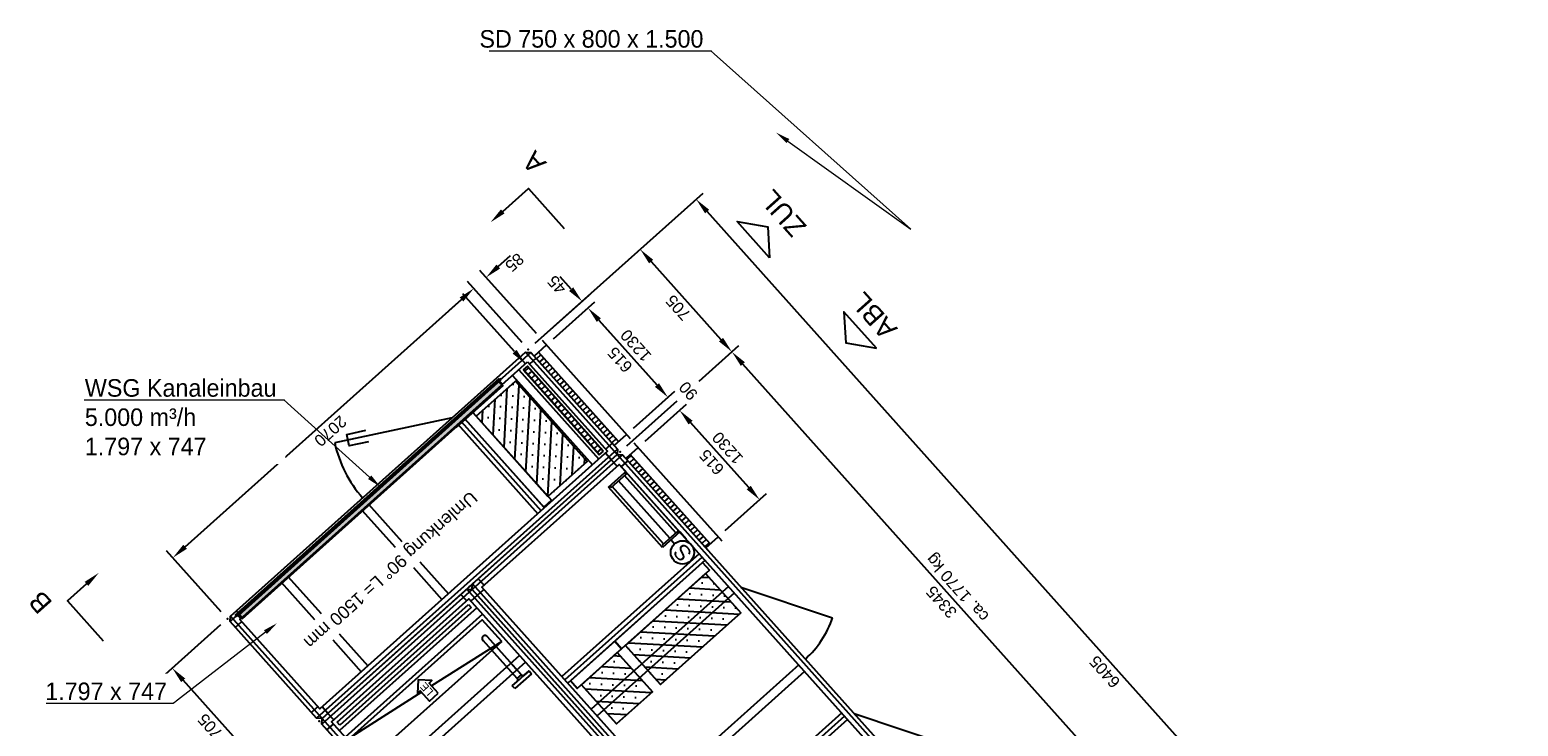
# Model space of a CAD drawing. Header units: millimetres. Extents: x -5775 to 84228, y -103402 to 6925.
# Tile 20 of 42: x 76420 to 84052, y -98218 to -94647. Entities that reach past the tile are written whole.
import ezdxf
from ezdxf import colors
from ezdxf.entities.mleader import LeaderData, LeaderLine
from ezdxf.enums import TextEntityAlignment as Align
from ezdxf.math import Vec2, Vec3

# ---------------------------------------------------------------- set-up
doc = ezdxf.new("R2010")
doc.units = ezdxf.units.MM
doc.header["$LTSCALE"] = 0.4
doc.layers.add('Pi_lü_Beschriftung', color=43, linetype='Continuous', lineweight=18)
doc.layers.add('Pi_lü_zu_ge_00_blau', color=153, linetype='Continuous', lineweight=35)
doc.layers.add('RLT 2', color=253, linetype='Continuous')
doc.styles.add('Arial', font='arial.ttf', dxfattribs={"width": 0.95, "height": 1.8})
doc.styles.add('ROMANS8', font='arial.ttf')

# ---------------------------------------------------------------- blocks, each defined once
blk = doc.blocks.new('RLT2')
at = {"layer": 'RLT 2', "ltscale": 10}
h = blk.add_hatch(dxfattribs=at)
h.set_pattern_fill('SACNCR', color=256, scale=25, angle=221.82324, style=0)
h.set_pattern_definition([(266.823, (102562.147, -107883.577), (59.4398, -3.299), []), (266.823, (102530.78, -107911.65), (59.4398, -3.299), [0, -59.5313])])
h.paths.add_polyline_path([(103017, -108313.2), (102648.9, -107901.9), (102850.2, -107721.8), (103218.2, -108133.2)])
h = blk.add_hatch(dxfattribs=at)
h.set_pattern_fill('SACNCR', color=256, scale=25, angle=131.82324, style=0)
h.set_pattern_definition([(176.823, (103843.71, -108622.18), (-3.299, -59.4398), []), (176.823, (103815.637, -108590.81), (-3.299, -59.4398), [0, -59.5313])])
h.paths.add_polyline_path([(103414.1, -109077.1), (103825.4, -108709), (104005.5, -108910.2), (103594.1, -109278.3)])
h = blk.add_hatch(dxfattribs=at)
h.set_pattern_fill('SACNCR', color=256, scale=25, angle=131.82324, style=0)
h.set_pattern_definition([(176.823, (103393.23, -109025.28), (-3.299, -59.44), []), (176.823, (103365.16, -108993.91), (-3.299, -59.44), [0, -59.531])])
h.paths.add_polyline_path([(103188.7, -109278.8), (103372.7, -109114.1), (103552.8, -109315.3), (103368.7, -109480)])
for p, q in [((102952.3, -107527.8), (103813, -106757.6)), ((107992.3, -111500), (103833.2, -106852.2)), ((102762.5, -107134.2), (102825.1, -107078.2)), ((102952.3, -107527.8), (103526.1, -107014.3)), ((102957.8, -107478.5), (102667.9, -107154.5)), ((103546.3, -107108.9), (103904.4, -107509.1)), ((102884.5, -107524), (102604.5, -107211.1)), ((102884.5, -107524), (102604.5, -107211.1)), ((103136.2, -107250.4), (103080.2, -107187.8)), ((101156.6, -108571.2), (102574, -107302.9)), ((102574, -107302.9), (102511.4, -107358.9)), ((102952.3, -107527.8), (103228, -107281)), ((103045.6, -107504.6), (103258, -107314.6)), ((103045.6, -107504.6), (103258, -107314.6)), ((103278.3, -107409.2), (103576.3, -107742.3)), ((103278.3, -107409.2), (103334.3, -107471.8)), ((102946.5, -107593.3), (103009.9, -107536.6)), ((103440, -108017.3), (102989.9, -107514.3)), ((103373.3, -108070.2), (102929.8, -107574.7)), ((102968.9, -107573.3), (102946.5, -107593.3)), ((102981.2, -107587.1), (102958.9, -107607.1)), ((103379, -108031.6), (102968.9, -107573.3)), ((102996.1, -107603.7), (102973.7, -107623.7)), ((103793.2, -107721.3), (103996.2, -107539.7)), ((103793.2, -107721.3), (103996.2, -107539.7)), ((102868.3, -107663.3), (103278.4, -108121.6)), ((102911.8, -107644.5), (102889.5, -107664.5)), ((102889.5, -107664.5), (103279.6, -108100.4)), ((103281.6, -108098.6), (102891.5, -107662.6)), ((102896.1, -107671.9), (102918.5, -107651.9)), ((103300.6, -108081.6), (102910.5, -107645.7)), ((103301.9, -108080.4), (102911.8, -107644.5)), ((102913.1, -107690.9), (102935.4, -107670.9)), ((103010.9, -107620.2), (102988.5, -107640.2)), ((103025.7, -107636.8), (103003.3, -107656.8)), ((103040.5, -107653.4), (103018.2, -107673.4)), ((103055.3, -107669.9), (103033, -107689.9)), ((103070.2, -107686.5), (103047.8, -107706.5)), ((103576.3, -107742.3), (103520.3, -107679.7)), ((106135, -110001.8), (104016.5, -107634.3)), ((102834.7, -107693.3), (103244.8, -108151.6)), ((102930, -107709.8), (102952.4, -107689.8)), ((102946.9, -107728.7), (102969.3, -107708.7)), ((102963.9, -107747.7), (102986.2, -107727.7)), ((102980.8, -107766.6), (103003.2, -107746.6)), ((102997.7, -107785.5), (103020.1, -107765.5)), ((103085, -107703), (103062.6, -107723.1)), ((103099.8, -107719.6), (103077.4, -107739.6)), ((103114.6, -107736.2), (103092.3, -107756.2)), ((103129.4, -107752.7), (103107.1, -107772.7)), ((103014.7, -107804.4), (103037, -107784.4)), ((103031.6, -107823.4), (103054, -107803.4)), ((103048.6, -107842.3), (103070.9, -107822.3)), ((103065.5, -107861.2), (103087.9, -107841.2)), ((103144.3, -107769.3), (103121.9, -107789.3)), ((103159.1, -107785.9), (103136.7, -107805.9)), ((103173.9, -107802.4), (103151.5, -107822.4)), ((103188.7, -107819), (103166.4, -107839)), ((103203.5, -107835.5), (103181.2, -107855.6)), ((103422.4, -108053.1), (103680.5, -107822.2)), ((103422.4, -108053.1), (103680.5, -107822.2)), ((103455.7, -107962.9), (103668.1, -107772.9)), ((103455.7, -107962.9), (103668.1, -107772.9)), ((103515.7, -108030), (103728.1, -107839.9)), ((103515.7, -108030), (103728.1, -107839.9)), ((102525.3, -107909.9), (101924, -108039)), ((102588.8, -107913.4), (102998.9, -108371.7)), ((103082.4, -107880.2), (103104.8, -107860.2)), ((103099.4, -107899.1), (103121.7, -107879.1)), ((103116.3, -107918), (103138.7, -107898)), ((103133.2, -107936.9), (103155.6, -107916.9)), ((103218.4, -107852.1), (103196, -107872.1)), ((103233.2, -107868.7), (103210.8, -107888.7)), ((103248, -107885.2), (103225.6, -107905.2)), ((103262.8, -107901.8), (103240.5, -107921.8)), ((103277.6, -107918.4), (103255.3, -107938.4)), ((102555.3, -107943.4), (102965.4, -108401.7)), ((102572.1, -107928.4), (102982.2, -108386.7)), ((103150.2, -107955.9), (103172.5, -107935.9)), ((103167.1, -107974.8), (103189.5, -107954.8)), ((103184.1, -107993.7), (103206.4, -107973.7)), ((103201, -108012.7), (103223.4, -107992.7)), ((103292.5, -107934.9), (103270.1, -107954.9)), ((103307.3, -107951.5), (103284.9, -107971.5)), ((103322.1, -107968), (103299.7, -107988)), ((103336.9, -107984.6), (103314.6, -108004.6)), ((103356.6, -108051.6), (103420, -107994.9)), ((103748.4, -107934.5), (103804.4, -107997.1)), ((104046.5, -108267.6), (103748.4, -107934.5)), ((103217.9, -108031.6), (103240.3, -108011.6)), ((103234.9, -108050.5), (103257.2, -108030.5)), ((103251.8, -108069.4), (103274.2, -108049.4)), ((103268.7, -108088.4), (103291.1, -108068.4)), ((103351.7, -108001.2), (103329.4, -108021.2)), ((103366.6, -108017.7), (103344.2, -108037.7)), ((103356.6, -108051.6), (103379, -108031.6)), ((103416.6, -108118.7), (103480, -108062)), ((103910.1, -108542.7), (103460, -108039.6)), ((103279.6, -108100.4), (103301.9, -108080.4)), ((103843.4, -108595.6), (103400, -108100)), ((103439, -108098.7), (103416.6, -108118.7)), ((103443.5, -108103.7), (103421.1, -108123.7)), ((103458.3, -108120.2), (103435.9, -108140.2)), ((103849.1, -108557), (103439, -108098.7)), ((103473.1, -108136.8), (103450.8, -108156.8)), ((103327, -108266), (103410.9, -108190.9)), ((103417.5, -108198.4), (103339.3, -108268.4)), ((103416.4, -108185.9), (103383.1, -108148.7)), ((103383.1, -108148.7), (103726.5, -108532.5)), ((103673.5, -108499.4), (103410.1, -108205.1)), ((103410.9, -108190.9), (103416.4, -108185.9)), ((103410.9, -108190.9), (103417.5, -108198.4)), ((103487.9, -108153.4), (103465.6, -108173.4)), ((103502.8, -108169.9), (103480.4, -108189.9)), ((103517.6, -108186.5), (103495.2, -108206.5)), ((103532.4, -108203.1), (103510, -108223.1)), ((103547.2, -108219.6), (103524.9, -108239.6)), ((103603.8, -108575.2), (103327, -108266)), ((103339.3, -108268.4), (103332.6, -108261)), ((103610.1, -108556.1), (103346.7, -108261.7)), ((103641.8, -108527.8), (103378.4, -108233.4)), ((103562, -108236.2), (103539.7, -108256.2)), ((103576.9, -108252.7), (103554.5, -108272.7)), ((103591.7, -108269.3), (103569.3, -108289.3)), ((103606.5, -108285.9), (103584.1, -108305.9)), ((103925.9, -108488.3), (104138.2, -108298.2)), ((102097, -108353.5), (102267.1, -108543.6)), ((103621.3, -108302.4), (103599, -108322.4)), ((103636.1, -108319), (103613.8, -108339)), ((103651, -108335.6), (103628.6, -108355.6)), ((103665.8, -108352.1), (103643.4, -108372.1)), ((103680.6, -108368.7), (103658.2, -108388.7)), ((102063.5, -108383.5), (102233.6, -108573.7)), ((103695.4, -108385.2), (103673.1, -108405.2)), ((103710.2, -108401.8), (103687.9, -108421.8)), ((103725.1, -108418.4), (103702.7, -108438.4)), ((103739.9, -108434.9), (103717.5, -108454.9)), ((103754.7, -108451.5), (103732.4, -108471.5)), ((103680.9, -108492.8), (103602.7, -108562.8)), ((103693.2, -108495.2), (103603.8, -108575.2)), ((103687.6, -108500.2), (103680.9, -108492.8)), ((103726.5, -108532.5), (103693.2, -108495.2)), ((103769.5, -108468), (103747.2, -108488.1)), ((103784.3, -108484.6), (103762, -108504.6)), ((103799.2, -108501.2), (103776.8, -108521.2)), ((103814, -108517.7), (103791.6, -108537.7)), ((103826.7, -108577), (103890.1, -108520.3)), ((101341.9, -108904.3), (101062, -108591.5)), ((103602.7, -108562.8), (103609.3, -108570.2)), ((103648.5, -108535.2), (103666.8, -108555.7)), ((103828.8, -108534.3), (103806.5, -108554.3)), ((103843.6, -108550.9), (103821.3, -108570.9)), ((103826.7, -108577), (103849.1, -108557)), ((102327, -108678), (102473.6, -108841.8)), ((102360.5, -108648), (102507.1, -108811.8)), ((103793.2, -108607), (103089, -109237.1)), ((103793.2, -108607), (103089, -109237.1)), ((103808.2, -108623.8), (103104, -109253.9)), ((103823.2, -108640.5), (103119, -109270.7)), ((103823.2, -108640.5), (103119, -109270.7)), ((101649.9, -108753.6), (101820, -108943.7)), ((101683.4, -108723.6), (101853.5, -108913.7)), ((103943.2, -108774.7), (103239, -109404.8)), ((103973.3, -108808.2), (103269, -109438.3)), ((103973.3, -108808.2), (103269, -109438.3)), ((104006.8, -108778.2), (104476.3, -108935.1)), ((101935.8, -109470.6), (102610.2, -108867.1)), ((102651.8, -108883.6), (101947.6, -109513.7)), ((102623.6, -108882), (101949.2, -109485.5)), ((102610.2, -108867.1), (102623.6, -108882)), ((101338.2, -108972.1), (101055, -109225.5)), ((102681.8, -108917.1), (101977.6, -109547.3)), ((101913.4, -109048.1), (102060, -109211.9)), ((101946.9, -109018.1), (102093.5, -109181.9)), ((102780.3, -109057.1), (102420.6, -109285)), ((102871.9, -109129.5), (102167.7, -109759.6)), ((102901.9, -109163), (102197.7, -109793.2)), ((104303.3, -109177.1), (103599.1, -109807.2)), ((104333.3, -109210.6), (103629.1, -109840.8)), ((101504.9, -109656.3), (101146.8, -109256.1)), ((102369.2, -109317.6), (102009.6, -109545.5)), ((104523.4, -109423), (103819.2, -110053.1)), ((104538.4, -109439.8), (103834.2, -110069.9)), ((104586.9, -109426.5), (105070.6, -109588.1)), ((101949.2, -109485.5), (101935.8, -109470.6)), ((104553.4, -109456.5), (103849.2, -110086.7))]:
    blk.add_line(p, q, dxfattribs=at)
at = {"layer": 'RLT 2', "ltscale": 5}
for p, q in [((102860, -109247.4), (102685.5, -109052.4)), ((102880.9, -109228.8), (102706.4, -109033.8)), ((102860, -109247.4), (102813.3, -109195.2)), ((102834.2, -109176.5), (102880.9, -109228.8)), ((102920, -109207.2), (102895, -109229.5)), ((102895, -109229.6), (102920, -109207.2)), ((102920, -109207.2), (102930, -109218.4)), ((102920, -109207.2), (102933.3, -109222.1)), ((102834.3, -109283.9), (102859.2, -109261.6)), ((102834.3, -109283.9), (102859.2, -109261.6)), ((102844.3, -109295.1), (102834.3, -109283.9)), ((102847.6, -109298.8), (102834.3, -109283.9)), ((102933.3, -109222.1), (102847.6, -109298.8)), ((102859.2, -109261.6), (102895, -109229.6)), ((102860, -109247.4), (102880.9, -109228.8)), ((102860, -109247.4), (102880.9, -109228.8))]:
    blk.add_line(p, q, dxfattribs=at)
at = {"layer": 'RLT 2', "ltscale": 10}
for points in [[(102785.5, -106851.4), (102916.7, -106734), (103100.1, -106939)], [(102845.8, -107570.7), (102580.5, -107274.2)], [(102929.8, -107574.7), (103373.3, -108070.2), (103371.7, -108098.5), (101859, -109452.2), (101830.7, -109450.6), (101387.3, -108955), (101388.8, -108926.8), (102901.6, -107573.1), (102929.8, -107574.7)], [(102929.8, -107574.7), (101387.3, -108955)], [(102871.8, -107599.8), (102901.8, -107633.3)], [(102901.6, -107573.1), (103371.7, -108098.5)], [(102956.5, -107604.5), (102923, -107634.5)], [(102913, -107623.3), (103323.1, -108081.6), (101847.6, -109401.9), (101437.5, -108943.6), (102913, -107623.3)], [(103373.3, -108070.2), (101830.7, -109450.6)], [(103346.6, -108040.4), (103313.1, -108070.4)], [(105602.3, -110591.2), (104860.8, -111254.7), (104832.6, -111253.1), (102628.7, -108790.2), (102630.2, -108762), (103371.7, -108098.5), (103400, -108100), (105603.9, -110562.9), (105602.3, -110591.2)], [(103400, -108100), (102628.7, -108790.2)], [(103341.9, -108125.2), (103311.9, -108091.6)], [(103341.9, -108125.2), (103371.9, -108158.7)], [(105602.3, -110591.2), (103371.7, -108098.5)], [(103426.6, -108129.9), (103393.1, -108159.9)], [(105553.7, -110574.3), (104849.4, -111204.5), (102678.9, -108778.8), (103383.1, -108148.7), (105553.7, -110574.3)], [(102660.1, -108735.3), (102690.1, -108768.8)], [(100650.9, -108761.6), (100553.3, -108848.9), (100736.6, -109053.9)], [(104831, -111281.4), (104089.5, -111944.9), (104061.3, -111943.3), (101857.4, -109480.4), (101859, -109452.2), (102600.4, -108788.7), (102628.7, -108790.2), (104832.6, -111253.1), (104831, -111281.4)], [(102628.7, -108790.2), (101857.4, -109480.4)], [(102570.6, -108815.3), (102600.6, -108848.9)], [(104831, -111281.4), (102600.4, -108788.7)], [(102655.4, -108820), (102621.8, -108850)], [(104860.8, -111254.7), (102630.2, -108762)], [(102655.4, -108820), (102688.9, -108790)], [(101418.6, -108900.1), (101448.7, -108933.6)], [(104782.4, -111264.5), (104078.1, -111894.7), (101907.6, -109469), (102611.8, -108838.9), (104782.4, -111264.5)], [(101388.8, -108926.8), (101859, -109452.2)], [(101413.9, -108984.8), (101447.5, -108954.8)], [(101804, -109420.8), (101837.6, -109390.8)], [(101888.8, -109425.5), (101858.8, -109391.9)], [(101888.8, -109425.5), (101918.8, -109459)], [(104089.5, -111944.9), (101859, -109452.2)], [(101884.1, -109510.2), (101917.6, -109480.2)]]:
    blk.add_lwpolyline(points, dxfattribs=at)
at = {"layer": 'RLT 2'}
for points in [[(104153.7, -107090.3), (103987, -106904), (104144.9, -106930.5)], [(104701.7, -107552.7), (104535, -107366.4), (104543.8, -107526.3)]]:
    blk.add_lwpolyline(points, close=True, dxfattribs=at)
at = {"layer": 'RLT 2', "ltscale": 10}
for points in [[(103017, -108313.2), (102648.9, -107901.9), (102850.2, -107721.8), (103218.2, -108133.2)], [(102631.3, -107882.1), (103034.7, -108333), (102995.6, -108368), (102592.2, -107917.1)], [(103845.2, -108691.3), (103394.3, -109094.7), (103359.3, -109055.6), (103810.2, -108652.2)], [(103414.1, -109077.1), (103825.4, -108709), (104005.5, -108910.2), (103594.1, -109278.3)], [(102780.3, -109057.1), (102680.3, -108945.3), (102009.6, -109545.5), (102109.6, -109657.3)], [(103394.3, -109094.7), (103167, -109298.1), (103132, -109259), (103359.3, -109055.6)], [(103188.7, -109278.8), (103372.7, -109114.1), (103552.8, -109315.3), (103368.7, -109480)], [(102454, -109322.3), (102407.3, -109270.1), (102422.2, -109256.8), (102351.6, -109252.9), (102347.7, -109323.5), (102362.6, -109310.1), (102409.3, -109362.3)]]:
    blk.add_lwpolyline(points, close=True, dxfattribs=at)
at = {"layer": 'RLT 2'}
blk.add_lwpolyline([(102096.5, -108032.6), (101998.7, -108053.6), (101986.1, -107995), (102083.9, -107974)], dxfattribs=at)
at = {"layer": 'RLT 2', "ltscale": 10}
blk.add_circle((103706.8, -108600.4), 60, dxfattribs=at)
for centre, radius, start, end in [((102525.3, -107909.9), 615, 192.12318, 221.82331), ((104006.8, -108778.2), 495, 311.82331, 341.52317)]:
    blk.add_arc(centre, radius, start, end, dxfattribs=at)
at = {"layer": 'RLT 2', "ltscale": 5}
for centre, radius, start, end in [((102693.7, -109040.6), 14.4, 28.56259, 235.15506), ((102852.6, -109254.1), 10, 311.82331, 41.82331), ((102852.6, -109254.1), 10, 311.82331, 41.82331), ((102888.3, -109222.1), 10, 221.82331, 311.82331), ((102888.3, -109222.1), 10, 221.82331, 311.82331)]:
    blk.add_arc(centre, radius, start, end, dxfattribs=at)
at = {"layer": 'RLT 2', "ltscale": 10}
for p in [(102916.5, -107559.8), (103386.6, -108085.1), (103386.6, -108085.1), (102615.3, -108775.3), (102615.3, -108775.3), (101373.9, -108940.1), (101844.1, -109465.5), (101844.1, -109465.5)]:
    blk.add_point(p, dxfattribs=at)
for points in [[(102794.9, -106861.8), (102722.9, -106907.4), (102776.2, -106841)], [(103822.8, -106861.5), (103843.7, -106842.8), (103777.2, -106789.6)], [(103535.9, -107118.2), (103556.8, -107099.6), (103490.3, -107046.3)], [(102771.8, -107144.6), (102753.2, -107123.8), (102699.9, -107190.2)], [(102583.3, -107313.4), (102564.6, -107292.5), (102636.5, -107246.9)], [(102583.3, -107313.4), (102564.6, -107292.5), (102636.5, -107246.9)], [(103125.8, -107259.8), (103146.7, -107241.1), (103192.2, -107313)], [(103267.8, -107418.5), (103288.7, -107399.8), (103222.2, -107346.6)], [(103267.8, -107418.5), (103288.7, -107399.8), (103222.2, -107346.6)], [(103894, -107518.4), (103914.9, -107499.7), (103960.4, -107571.7)], [(102856.2, -107561.4), (102901.8, -107633.3), (102835.4, -107580.1)], [(104006, -107643.6), (104026.9, -107624.9), (103960.4, -107571.7)], [(103565.9, -107751.6), (103586.8, -107732.9), (103632.3, -107804.9)], [(103565.9, -107751.6), (103586.8, -107732.9), (103632.3, -107804.9)], [(103737.9, -107943.9), (103758.8, -107925.2), (103692.4, -107871.9)], [(103737.9, -107943.9), (103758.8, -107925.2), (103692.4, -107871.9)], [(104036, -108277), (104056.9, -108258.3), (104102.5, -108330.2)], [(101165.9, -108581.7), (101147.2, -108560.8), (101094, -108627.3)], [(100641.5, -108751.1), (100713.5, -108705.5), (100660.2, -108772)], [(101136.3, -109265.4), (101157.2, -109246.8), (101090.8, -109193.5)]]:
    blk.add_solid(points, dxfattribs=at)
at = {"layer": 'RLT 2', "style": 'Arial'}
for s, height, rotation, p in [('A', 100, 131.82331, (103013.3, -106602.7)), ('ZUL', 100, 131.82331, (104347.7, -106927.2)), ('ABL', 100, 131.82331, (104813.4, -107452.7)), ('Umlenkung 90° L= 1500 mm', 65, 221.82331, (102619.4, -108281.8)), ('S', 80, 131.82331, (103761.4, -108603.1)), ('B', 100, 131.82331, (100481.4, -108858.1))]:
    blk.add_text(s, height=height, rotation=rotation, dxfattribs=at).set_placement(p)
at = {"layer": 'RLT 2', "ltscale": 10, "char_height": 60, "attachment_point": 5, "style": 'ROMANS8'}
for s, insert, rotation in [('\\A1;85', (102845.8, -107113.3), 221.82324), ('\\A1;45', (103062.5, -107228.1), 131.82324), ('\\A1;705', (103684.7, -107345.4), 131.82324), ('\\A1;1230', (103468, -107539.3), 131.82324), ('\\A1;615', (103386.6, -107612.2), 131.82324), ('\\A1;90', (103736.9, -107771.7), 131.82324), ('\\A1;2070', (101901.7, -107977.8), 221.82324), ('\\A1;1230', (103938.1, -108064.7), 131.82324), ('\\A1;615', (103856.7, -108137.5), 131.82324), ('\\A1;ca. 1770 kg', (105122.6, -108776.1), 131.82324), ('\\A1;3345', (105035, -108854.5), 131.82324), ('\\A1;6405', (105872, -109212.5), 131.82324), ('\\A1;705', (101285.1, -109492.6), 131.82324)]:
    blk.add_mtext(s, dxfattribs=dict(at, insert=insert, rotation=rotation))
at = {"layer": 'RLT 2', "ltscale": 10, "style": 'Arial'}
blk.add_attdef('TYP', text='', height=40, rotation=131.82331, dxfattribs=at).set_placement((102394.9, -109301.3), align=Align.MIDDLE_CENTER)

msp = doc.modelspace()

# ---------------------------------------------------------------- hatches: boundary and pattern name
at = {"layer": 'Pi_lü_zu_ge_00_blau', "linetype": 'Continuous', "lineweight": 35}
msp.add_hatch(color=153, dxfattribs=at).paths.add_polyline_path([(77507.8, -97669.9), (78845.4, -96469.9), (78826, -96448.3), (78834.6, -96440.6), (78829.9, -96435.4), (77475.2, -97650.8), (77479.9, -97656), (77488.4, -97648.3)])

# ---------------------------------------------------------------- linework, layer by layer
for p, q in [((78845.4, -96469.9), (77507.8, -97669.9)), ((77479.9, -97656), (77488.4, -97648.3))]:
    msp.add_line(p, q)
at = {"layer": 'Pi_lü_zu_ge_00_blau', "color": 7, "linetype": 'Continuous', "lineweight": 35, "flags": 128}
for points in [[(77475.2, -97650.8), (78829.9, -96435.4)], [(78834.6, -96440.6), (77488.4, -97648.3)], [(78845.4, -96469.9), (78603.5, -96686.9)], [(78845.4, -96469.9), (78826, -96448.3)], [(78834.6, -96440.6), (78829.9, -96435.4)], [(77479.9, -97656), (77475.2, -97650.8)], [(77507.8, -97669.9), (77488.4, -97648.3)]]:
    msp.add_lwpolyline(points, dxfattribs=at)

# ---------------------------------------------------------------- block references
at = {"layer": 'RLT 2'}
msp.add_blockref('RLT2', (-23939.9, 11273.1), dxfattribs=at).add_auto_attribs({'TYP': 'LE'})

# ---------------------------------------------------------------- next in the draw order: leaders
at = {"layer": 'Pi_lü_Beschriftung'}
ml = msp.add_multileader_mtext('Standard', dxfattribs=at)
ml.set_content('SD 750 x 800 x 1.500', color=256, style='Arial')
ml.set_leader_properties(color=256, linetype='ByLayer', lineweight=-1)
ml.build(insert=Vec2(0, 0))
ml.multileader.update_dxf_attribs({"text_left_attachment_type": 6, "text_right_attachment_type": 6, "dogleg_length": 0.5, "arrow_head_size": 75, "scale": 50})
ctx = ml.context
ctx.base_point, ctx.scale, ctx.char_height, ctx.arrow_head_size, ctx.landing_gap_size, ctx.plane_origin = Vec3(78700.9, -94756.7), 50, 90, 75, 25, Vec3(78475.8, -95897.7)
ctx.left_attachment, ctx.right_attachment = 6, 6
notes = []
notes.append((ctx, [(1, (1, 1, 0), (79913.6, -94756.7), (-1, 0), 25, [(1, [(80246.7, -95173.8), (80938.3, -95670)], 0, [])])]))
ctx.mtext.insert, ctx.mtext.flow_direction = Vec3(78725.9, -94648.7), 5
ctx.mtext.has_bg_fill, ctx.mtext.bg_color, ctx.mtext.bg_scale_factor, ctx.mtext.bg_transparency, ctx.mtext.use_window_bg_color = 1, -1027028792, 1.5, 0, 1
ml = msp.add_multileader_mtext('Standard', dxfattribs=at)
ml.set_content('WSG Kanaleinbau\\P5.000 m³/h\\P1.797 x 747', color=256, style='Arial')
ml.set_leader_properties(color=256, linetype='ByLayer', lineweight=-1)
ml.build(insert=Vec2(0, 0))
ml.multileader.update_dxf_attribs({"text_left_attachment_type": 6, "text_right_attachment_type": 6, "dogleg_length": 0.5, "arrow_head_size": 75, "scale": 50})
ctx = ml.context
ctx.base_point, ctx.scale, ctx.char_height, ctx.arrow_head_size, ctx.landing_gap_size, ctx.plane_origin = Vec3(76677.6, -96546.7), 50, 90, 75, 25, Vec3(76008.4, -97428.5)
ctx.left_attachment, ctx.right_attachment = 6, 6
notes.append((ctx, [(1, (1, 1, 0), (77725.2, -96546.7), (-1, 0), 25, [(0, [(78218.7, -96991.8)], 0, [])])]))
ctx.mtext.insert, ctx.mtext.flow_direction = Vec3(76702.6, -96438.7), 5
ctx.mtext.has_bg_fill, ctx.mtext.bg_color, ctx.mtext.bg_scale_factor, ctx.mtext.bg_transparency, ctx.mtext.use_window_bg_color = 1, -1027028792, 1.5, 0, 1
ml = msp.add_multileader_mtext('Standard', dxfattribs=at)
ml.set_content('1.797 x 747', color=256, style='Arial')
ml.set_leader_properties(color=256, linetype='ByLayer', lineweight=-1)
ml.build(insert=Vec2(0, 0))
ml.multileader.update_dxf_attribs({"text_left_attachment_type": 6, "text_right_attachment_type": 6, "dogleg_length": 0.5, "arrow_head_size": 75, "scale": 50})
ctx = ml.context
ctx.base_point, ctx.scale, ctx.char_height, ctx.arrow_head_size, ctx.landing_gap_size, ctx.plane_origin = Vec3(76474.7, -98102.4), 50, 90, 75, 25, Vec3(76542.1, -99033.2)
ctx.left_attachment, ctx.right_attachment = 6, 6
notes.append((ctx, [(1, (1, 1, 0), (77155.6, -98102.4), (-1, 0), 25, [(0, [(77688.1, -97689.9)], 0, [])])]))
ctx.mtext.insert, ctx.mtext.flow_direction = Vec3(76499.7, -97994.4), 5
ctx.mtext.has_bg_fill, ctx.mtext.bg_color, ctx.mtext.bg_scale_factor, ctx.mtext.bg_transparency, ctx.mtext.use_window_bg_color = 1, -1027028792, 1.5, 0, 1
for ctx, leaders in notes:
    for number, flags, end, landing, length, lines in leaders:
        leader = LeaderData()
        leader.index, (leader.has_last_leader_line, leader.has_dogleg_vector, leader.attachment_direction) = number, flags
        leader.last_leader_point, leader.dogleg_vector, leader.dogleg_length = Vec3(end), Vec3(landing), length
        for number, points, colour, breaks in lines:
            line = LeaderLine()
            line.index, line.vertices, line.color, line.breaks = number, Vec3.list(points), colors.encode_raw_color(colour), breaks
            leader.lines.append(line)
        ctx.leaders.append(leader)

doc.saveas('drawing.dxf')
